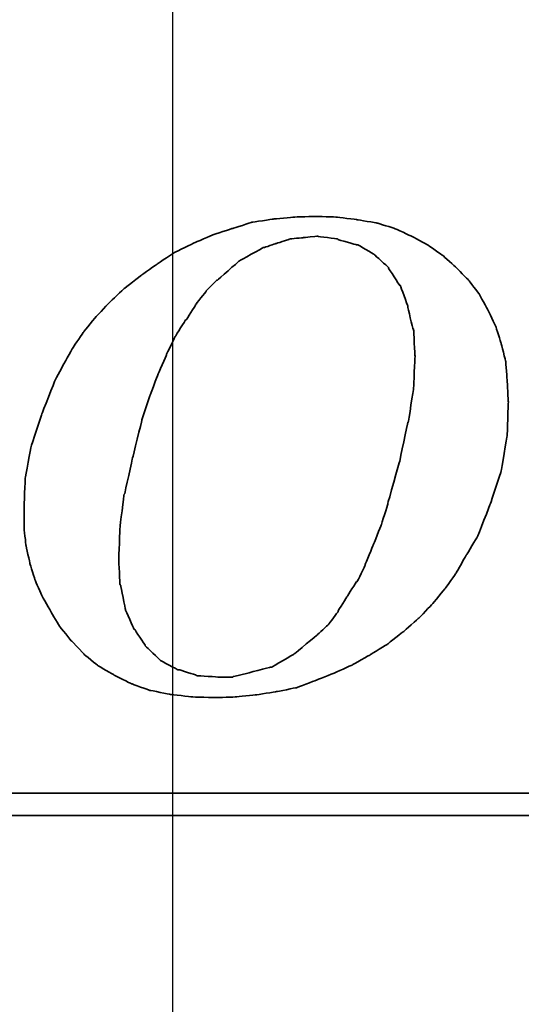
# Model space of a CAD drawing. Header units: millimetres. Extents: x -165 to -26, y 4 to 114.
# Tile 48 of 55: x -39.63 to -38.26, y 73.86 to 76.55. Entities that reach past the tile are written whole.
import ezdxf
from ezdxf.lldxf.tags import DXFTag

# ---------------------------------------------------------------- set-up
doc = ezdxf.new("R2010")
doc.units = ezdxf.units.MM
doc.header["$LTSCALE"] = 0.1
for name, color, linetype in [('DIM', 4, 'CONTINUOUS'), ('HID', 2, 'DASHED'), ('layer 1', 7, 'CONTINUOUS')]:
    doc.layers.add(name, color=color, linetype=linetype)
tags = doc.linetypes.add('DASHED', pattern=[25.72, 12.86, -12.86]).pattern_tags.tags
tags[6:7] = [DXFTag(74, 4), DXFTag(75, 0), DXFTag(340, '0'), DXFTag(46, 0.0), DXFTag(50, 0.0), DXFTag(44, 0.0), DXFTag(45, 0.0)]
tags[4:5] = [DXFTag(74, 4), DXFTag(75, 0), DXFTag(340, '0'), DXFTag(46, 0.0), DXFTag(50, 0.0), DXFTag(44, 0.0), DXFTag(45, 0.0)]

# ---------------------------------------------------------------- blocks, each defined once
blk = doc.blocks.new('TBI MOTION logo(完整正式版)')
at = {"layer": 'layer 1', "color": 22, "lineweight": 35}
for points, knots in [([(35.79625, -6.98375), (35.79625, -6.98375), (36.23125, -7.43875), (36.23125, -7.43875), (36.23125, -7.43875), (36.23125, -7.43875), (36.75625, -7.87125), (36.75625, -7.87125), (36.75625, -7.87125), (36.75625, -7.87125), (37.33125, -8.20375), (37.33125, -8.20375), (37.33125, -8.20375), (37.33125, -8.20375), (37.95625, -8.51875), (37.95625, -8.51875), (37.95625, -8.51875), (37.95625, -8.51875), (38.62625, -8.75875), (38.62625, -8.75875), (38.62625, -8.75875), (38.62625, -8.75875), (39.37125, -8.90375), (39.37125, -8.90375), (39.37125, -8.90375), (39.37125, -8.90375), (40.14125, -8.99875), (40.14125, -8.99875), (40.14125, -8.99875), (40.14125, -8.99875), (41.02625, -9.02375), (41.02625, -9.02375), (41.02625, -9.02375), (41.02625, -9.02375), (41.74625, -8.99875), (41.74625, -8.99875), (41.74625, -8.99875), (41.74625, -8.99875), (42.46625, -8.92375), (42.46625, -8.92375), (42.46625, -8.92375), (42.46625, -8.92375), (43.21125, -8.80625), (43.21125, -8.80625), (43.21125, -8.80625), (43.21125, -8.80625), (43.93125, -8.66375), (43.93125, -8.66375), (43.93125, -8.66375), (43.93125, -8.66375), (44.62625, -8.39875), (44.62625, -8.39875), (44.62625, -8.39875), (44.62625, -8.39875), (45.29625, -8.13375), (45.29625, -8.13375), (45.29625, -8.13375), (45.29625, -8.13375), (45.94625, -7.84375), (45.94625, -7.84375), (45.94625, -7.84375), (45.94625, -7.84375), (46.61625, -7.46375), (46.61625, -7.46375), (46.61625, -7.46375), (46.61625, -7.46375), (47.24125, -7.07875), (47.24125, -7.07875), (47.24125, -7.07875), (47.24125, -7.07875), (47.81625, -6.62375), (47.81625, -6.62375), (47.81625, -6.62375), (47.81625, -6.62375), (48.36875, -6.14375), (48.36875, -6.14375), (48.36875, -6.14375), (48.36875, -6.14375), (48.84625, -5.64125), (48.84625, -5.64125), (48.84625, -5.64125), (48.84625, -5.64125), (49.32625, -5.06375), (49.32625, -5.06375), (49.32625, -5.06375), (49.32625, -5.06375), (49.71125, -4.51374), (49.71125, -4.51374), (49.71125, -4.51374), (49.71125, -4.51374), (50.09625, -3.83874), (50.09625, -3.83874), (50.09625, -3.83874), (50.09625, -3.83874), (50.48125, -3.21374), (50.48125, -3.21374), (50.48125, -3.21374), (50.48125, -3.21374), (50.96125, -1.99125), (50.96125, -1.99125), (50.96125, -1.99125), (50.96125, -1.99125), (51.34375, -0.81875), (51.34375, -0.81875), (51.34375, -0.81875), (51.34375, -0.81875), (51.56125, 0.45624), (51.56125, 0.45624), (51.56125, 0.45624), (51.56125, 0.45624), (51.60625, 1.67624), (51.60625, 1.67624), (51.60625, 1.67624), (51.60625, 1.67624), (51.56125, 2.44625), (51.56125, 2.44625), (51.56125, 2.44625), (51.56125, 2.44625), (51.51125, 3.14125), (51.51125, 3.14125), (51.51125, 3.14125), (51.51125, 3.14125), (51.34375, 3.81125), (51.34375, 3.81125), (51.34375, 3.81125), (51.34375, 3.81125), (51.15125, 4.41125), (51.15125, 4.41125), (51.15125, 4.41125), (51.15125, 4.41125), (50.86125, 5.01125), (50.86125, 5.01125), (50.86125, 5.01125), (50.86125, 5.01125), (50.55125, 5.58875), (50.55125, 5.58875), (50.55125, 5.58875), (50.55125, 5.58875), (50.16625, 6.09125), (50.16625, 6.09125), (50.16625, 6.09125), (50.16625, 6.09125), (49.71125, 6.54875), (49.71125, 6.54875), (49.71125, 6.54875), (49.71125, 6.54875), (49.23125, 6.98125), (49.23125, 6.98125), (49.23125, 6.98125), (49.23125, 6.98125), (48.67875, 7.36625), (48.67875, 7.36625), (48.67875, 7.36625), (48.67875, 7.36625), (48.10375, 7.67625), (48.10375, 7.67625), (48.10375, 7.67625), (48.10375, 7.67625), (47.48125, 7.96375), (47.48125, 7.96375), (47.48125, 7.96375), (47.48125, 7.96375), (46.85625, 8.15625), (46.85625, 8.15625), (46.85625, 8.15625), (46.85625, 8.15625), (46.13625, 8.27624), (46.13625, 8.27624), (46.13625, 8.27624), (46.13625, 8.27624), (45.39125, 8.37125), (45.39125, 8.37125), (45.39125, 8.37125), (45.39125, 8.37125), (44.62625, 8.39624), (44.62625, 8.39624), (44.62625, 8.39624), (44.62625, 8.39624), (43.83625, 8.37125), (43.83625, 8.37125), (43.83625, 8.37125), (43.83625, 8.37125), (43.09125, 8.30125), (43.09125, 8.30125), (43.09125, 8.30125), (43.09125, 8.30125), (42.32125, 8.18125), (42.32125, 8.18125), (42.32125, 8.18125), (42.32125, 8.18125), (41.62875, 7.96375), (41.62875, 7.96375), (41.62875, 7.96375), (41.62875, 7.96375), (40.90625, 7.72625), (40.90625, 7.72625), (40.90625, 7.72625), (40.90625, 7.72625), (40.23624, 7.43625), (40.23624, 7.43625), (40.23624, 7.43625), (40.23624, 7.43625), (39.54124, 7.10125), (39.54124, 7.10125), (39.54124, 7.10125), (39.54124, 7.10125), (38.91625, 6.69125), (38.91625, 6.69125), (38.91625, 6.69125), (38.91625, 6.69125), (38.31625, 6.26125), (38.31625, 6.26125), (38.31625, 6.26125), (38.31625, 6.26125), (37.69125, 5.78125), (37.69125, 5.78125), (37.69125, 5.78125), (37.69125, 5.78125), (37.18625, 5.30125), (37.18625, 5.30125), (37.18625, 5.30125), (37.18625, 5.30125), (36.70625, 4.79624), (36.70625, 4.79624), (36.70625, 4.79624), (36.70625, 4.79624), (36.23125, 4.22125), (36.23125, 4.22125), (36.23125, 4.22125), (36.23125, 4.22125), (35.87124, 3.69375), (35.87124, 3.69375), (35.87124, 3.69375), (35.87124, 3.69375), (35.53125, 3.09125), (35.53125, 3.09125), (35.53125, 3.09125), (35.53125, 3.09125), (35.19875, 2.47125), (35.19875, 2.47125), (35.19875, 2.47125), (35.19875, 2.47125), (34.71625, 1.24625), (34.71625, 1.24625), (34.71625, 1.24625), (34.71625, 1.24625), (34.33125, 0.06874), (34.33125, 0.06874), (34.33125, 0.06874), (34.33125, 0.06874), (34.11625, -1.07875), (34.11625, -1.07875), (34.11625, -1.07875), (34.11625, -1.07875), (34.07125, -2.15875), (34.07125, -2.15875), (34.07125, -2.15875), (34.07125, -2.15875), (34.07125, -2.85375), (34.07125, -2.85375), (34.07125, -2.85375), (34.07125, -2.85375), (34.14125, -3.50375), (34.14125, -3.50375), (34.14125, -3.50375), (34.14125, -3.50375), (34.28625, -4.17375), (34.28625, -4.17375), (34.28625, -4.17375), (34.28625, -4.17375), (34.47625, -4.77624), (34.47625, -4.77624), (34.47625, -4.77624), (34.47625, -4.77624), (34.71625, -5.32625), (34.71625, -5.32625), (34.71625, -5.32625), (34.71625, -5.32625), (35.05375, -5.92875), (35.05375, -5.92875), (35.05375, -5.92875), (35.05375, -5.92875), (35.36375, -6.45375), (35.36375, -6.45375), (35.36375, -6.45375), (35.36375, -6.45375), (35.79625, -6.98375), (35.79625, -6.98375)], [0, 0, 0, 0, 0.01388889, 0.01388889, 0.01388889, 0.0138889, 0.02777778, 0.02777778, 0.02777778, 0.02777779, 0.04166667, 0.04166667, 0.04166667, 0.04166668, 0.05555556, 0.05555556, 0.05555556, 0.05555557, 0.06944444, 0.06944444, 0.06944444, 0.06944445, 0.08333333, 0.08333333, 0.08333333, 0.08333334, 0.09722222, 0.09722222, 0.09722222, 0.09722223, 0.11111111, 0.11111111, 0.11111111, 0.11111112, 0.125, 0.125, 0.125, 0.12500001, 0.13888889, 0.13888889, 0.13888889, 0.1388889, 0.15277778, 0.15277778, 0.15277778, 0.15277779, 0.16666667, 0.16666667, 0.16666667, 0.16666668, 0.18055556, 0.18055556, 0.18055556, 0.18055557, 0.19444444, 0.19444444, 0.19444444, 0.19444445, 0.20833333, 0.20833333, 0.20833333, 0.20833334, 0.22222222, 0.22222222, 0.22222222, 0.22222223, 0.23611111, 0.23611111, 0.23611111, 0.23611112, 0.25, 0.25, 0.25, 0.25000001, 0.26388889, 0.26388889, 0.26388889, 0.2638889, 0.27777778, 0.27777778, 0.27777778, 0.27777779, 0.29166667, 0.29166667, 0.29166667, 0.29166668, 0.30555556, 0.30555556, 0.30555556, 0.30555557, 0.31944444, 0.31944444, 0.31944444, 0.31944445, 0.33333333, 0.33333333, 0.33333333, 0.33333334, 0.34722222, 0.34722222, 0.34722222, 0.34722223, 0.36111111, 0.36111111, 0.36111111, 0.36111112, 0.375, 0.375, 0.375, 0.37500001, 0.38888889, 0.38888889, 0.38888889, 0.3888889, 0.40277778, 0.40277778, 0.40277778, 0.40277779, 0.41666667, 0.41666667, 0.41666667, 0.41666668, 0.43055556, 0.43055556, 0.43055556, 0.43055557, 0.44444444, 0.44444444, 0.44444444, 0.44444445, 0.45833333, 0.45833333, 0.45833333, 0.45833334, 0.47222222, 0.47222222, 0.47222222, 0.47222223, 0.48611111, 0.48611111, 0.48611111, 0.48611112, 0.5, 0.5, 0.5, 0.50000001, 0.51388889, 0.51388889, 0.51388889, 0.5138889, 0.52777778, 0.52777778, 0.52777778, 0.52777779, 0.54166667, 0.54166667, 0.54166667, 0.54166668, 0.55555556, 0.55555556, 0.55555556, 0.55555557, 0.56944444, 0.56944444, 0.56944444, 0.56944445, 0.58333333, 0.58333333, 0.58333333, 0.58333334, 0.59722222, 0.59722222, 0.59722222, 0.59722223, 0.61111111, 0.61111111, 0.61111111, 0.61111112, 0.625, 0.625, 0.625, 0.62500001, 0.63888889, 0.63888889, 0.63888889, 0.6388889, 0.65277778, 0.65277778, 0.65277778, 0.65277779, 0.66666667, 0.66666667, 0.66666667, 0.66666668, 0.68055556, 0.68055556, 0.68055556, 0.68055557, 0.69444444, 0.69444444, 0.69444444, 0.69444445, 0.70833333, 0.70833333, 0.70833333, 0.70833334, 0.72222222, 0.72222222, 0.72222222, 0.72222223, 0.73611111, 0.73611111, 0.73611111, 0.73611112, 0.75, 0.75, 0.75, 0.75000001, 0.76388889, 0.76388889, 0.76388889, 0.7638889, 0.77777778, 0.77777778, 0.77777778, 0.77777779, 0.79166667, 0.79166667, 0.79166667, 0.79166668, 0.80555556, 0.80555556, 0.80555556, 0.80555557, 0.81944444, 0.81944444, 0.81944444, 0.81944445, 0.83333333, 0.83333333, 0.83333333, 0.83333334, 0.84722222, 0.84722222, 0.84722222, 0.84722223, 0.86111111, 0.86111111, 0.86111111, 0.86111112, 0.875, 0.875, 0.875, 0.87500001, 0.88888889, 0.88888889, 0.88888889, 0.8888889, 0.90277778, 0.90277778, 0.90277778, 0.90277779, 0.91666667, 0.91666667, 0.91666667, 0.91666668, 0.93055556, 0.93055556, 0.93055556, 0.93055557, 0.94444444, 0.94444444, 0.94444444, 0.94444445, 0.95833333, 0.95833333, 0.95833333, 0.95833334, 0.97222222, 0.97222222, 0.97222222, 0.97222223, 0.98611111, 0.98611111, 0.98611111, 0.98611112, 1, 1, 1, 1]), ([(38.33875, 1.03124), (38.33875, 1.03124), (38.62625, 1.89625), (38.62625, 1.89625), (38.62625, 1.89625), (38.62625, 1.89625), (38.91625, 2.66375), (38.91625, 2.66375), (38.91625, 2.66375), (38.91625, 2.66375), (39.22625, 3.38125), (39.22625, 3.38125), (39.22625, 3.38125), (39.22625, 3.38125), (39.22625, 3.40624), (39.22625, 3.40624), (39.22625, 3.40624), (39.22625, 3.40624), (39.56124, 4.07624), (39.56124, 4.07624), (39.56124, 4.07624), (39.56124, 4.07624), (39.92125, 4.65125), (39.92125, 4.65125), (39.92125, 4.65125), (39.92125, 4.65125), (39.94625, 4.65125), (39.94625, 4.65125), (39.94625, 4.65125), (39.94625, 4.65125), (40.28125, 5.17875), (40.28125, 5.17875), (40.28125, 5.17875), (40.28125, 5.17875), (40.28125, 5.20375), (40.28125, 5.20375), (40.28125, 5.20375), (40.28125, 5.20375), (40.66875, 5.68625), (40.66875, 5.68625), (40.66875, 5.68625), (40.66875, 5.68625), (40.66875, 5.70625), (40.66875, 5.70625), (40.66875, 5.70625), (40.66875, 5.70625), (41.05124, 6.09125), (41.05124, 6.09125), (41.05124, 6.09125), (41.05124, 6.09125), (41.07625, 6.09125), (41.07625, 6.09125), (41.07625, 6.09125), (41.07625, 6.09125), (41.84125, 6.76625), (41.84125, 6.76625), (41.84125, 6.76625), (41.84125, 6.76625), (41.86625, 6.78625), (41.86625, 6.78625), (41.86625, 6.78625), (41.86625, 6.78625), (42.73125, 7.26624), (42.73125, 7.26624), (42.73125, 7.26624), (42.73125, 7.26624), (42.75625, 7.26624), (42.75625, 7.26624), (42.75625, 7.26624), (42.75625, 7.26624), (43.18625, 7.41125), (43.18625, 7.41125), (43.18625, 7.41125), (43.18625, 7.41125), (43.64125, 7.55625), (43.64125, 7.55625), (43.64125, 7.55625), (43.64125, 7.55625), (43.66625, 7.55625), (43.66625, 7.55625), (43.66625, 7.55625), (43.66625, 7.55625), (43.69125, 7.58124), (43.69125, 7.58124), (43.69125, 7.58124), (43.69125, 7.58124), (44.19125, 7.62625), (44.19125, 7.62625), (44.19125, 7.62625), (44.19125, 7.62625), (44.67125, 7.67625), (44.67125, 7.67625), (44.67125, 7.67625), (44.67125, 7.67625), (44.69625, 7.67625), (44.69625, 7.67625), (44.69625, 7.67625), (44.69625, 7.67625), (45.41875, 7.58124), (45.41875, 7.58124), (45.41875, 7.58124), (45.41875, 7.58124), (45.44125, 7.55625), (45.44125, 7.55625), (45.44125, 7.55625), (45.44125, 7.55625), (46.11125, 7.36625), (46.11125, 7.36625), (46.11125, 7.36625), (46.11125, 7.36625), (46.13625, 7.36625), (46.13625, 7.36625), (46.13625, 7.36625), (46.13625, 7.36625), (46.15875, 7.36625), (46.15875, 7.36625), (46.15875, 7.36625), (46.15875, 7.36625), (46.73625, 7.02624), (46.73625, 7.02624), (46.73625, 7.02624), (46.73625, 7.02624), (46.76125, 7.00624), (46.76125, 7.00624), (46.76125, 7.00624), (46.76125, 7.00624), (47.24125, 6.57124), (47.24125, 6.57124), (47.24125, 6.57124), (47.24125, 6.57124), (47.26625, 6.54875), (47.26625, 6.54875), (47.26625, 6.54875), (47.26625, 6.54875), (47.26625, 6.52375), (47.26625, 6.52375), (47.26625, 6.52375), (47.26625, 6.52375), (47.67375, 5.89875), (47.67375, 5.89875), (47.67375, 5.89875), (47.67375, 5.89875), (47.69625, 5.89875), (47.69625, 5.89875), (47.69625, 5.89875), (47.69625, 5.89875), (47.69625, 5.87625), (47.69625, 5.87625), (47.69625, 5.87625), (47.69625, 5.87625), (47.96125, 5.15625), (47.96125, 5.15625), (47.96125, 5.15625), (47.96125, 5.15625), (47.96125, 5.13125), (47.96125, 5.13125), (47.96125, 5.13125), (47.96125, 5.13125), (48.15125, 4.31875), (48.15125, 4.31875), (48.15125, 4.31875), (48.15125, 4.31875), (48.17625, 4.31875), (48.17625, 4.31875), (48.17625, 4.31875), (48.17625, 4.31875), (48.17625, 4.29125), (48.17625, 4.29125), (48.17625, 4.29125), (48.17625, 4.29125), (48.22625, 3.33125), (48.22625, 3.33125), (48.22625, 3.33125), (48.22625, 3.33125), (48.22625, 3.30875), (48.22625, 3.30875), (48.22625, 3.30875), (48.22625, 3.30875), (48.17625, 2.20624), (48.17625, 2.20624), (48.17625, 2.20624), (48.17625, 2.20624), (48.17625, 2.18124), (48.17625, 2.18124), (48.17625, 2.18124), (48.17625, 2.18124), (47.98375, 0.93624), (47.98375, 0.93624), (47.98375, 0.93624), (47.98375, 0.93624), (47.96125, 0.93624), (47.96125, 0.93624), (47.96125, 0.93624), (47.96125, 0.93624), (47.67375, -0.45874), (47.67375, -0.45874), (47.67375, -0.45874), (47.67375, -0.45874), (47.24125, -1.99125), (47.24125, -1.99125), (47.24125, -1.99125), (47.24125, -1.99125), (47.24125, -2.01874), (47.24125, -2.01874), (47.24125, -2.01874), (47.24125, -2.01874), (47.00125, -2.78375), (47.00125, -2.78375), (47.00125, -2.78375), (47.00125, -2.78375), (46.71125, -3.50375), (46.71125, -3.50375), (46.71125, -3.50375), (46.71125, -3.50375), (46.42625, -4.19875), (46.42625, -4.19875), (46.42625, -4.19875), (46.42625, -4.19875), (46.42625, -4.22375), (46.42625, -4.22375), (46.42625, -4.22375), (46.42625, -4.22375), (46.13625, -4.82374), (46.13625, -4.82374), (46.13625, -4.82374), (46.13625, -4.82374), (46.11125, -4.82374), (46.11125, -4.82374), (46.11125, -4.82374), (46.11125, -4.82374), (45.77625, -5.35125), (45.77625, -5.35125), (45.77625, -5.35125), (45.77625, -5.35125), (45.44125, -5.87875), (45.44125, -5.87875), (45.44125, -5.87875), (45.44125, -5.87875), (45.44125, -5.90375), (45.44125, -5.90375), (45.44125, -5.90375), (45.44125, -5.90375), (45.10625, -6.35875), (45.10625, -6.35875), (45.10625, -6.35875), (45.10625, -6.35875), (45.08125, -6.38375), (45.08125, -6.38375), (45.08125, -6.38375), (45.08125, -6.38375), (44.69625, -6.74375), (44.69625, -6.74375), (44.69625, -6.74375), (44.69625, -6.74375), (43.88375, -7.41625), (43.88375, -7.41625), (43.88375, -7.41625), (43.88375, -7.41625), (43.85625, -7.43875), (43.85625, -7.43875), (43.85625, -7.43875), (43.85625, -7.43875), (43.04125, -7.91875), (43.04125, -7.91875), (43.04125, -7.91875), (43.04125, -7.91875), (43.01625, -7.91875), (43.01625, -7.91875), (43.01625, -7.91875), (43.01625, -7.91875), (42.99625, -7.91875), (42.99625, -7.91875), (42.99625, -7.91875), (42.99625, -7.91875), (42.08125, -8.15875), (42.08125, -8.15875), (42.08125, -8.15875), (42.08125, -8.15875), (41.65125, -8.25625), (41.65125, -8.25625), (41.65125, -8.25625), (41.65125, -8.25625), (41.62875, -8.27875), (41.62875, -8.27875), (41.62875, -8.27875), (41.62875, -8.27875), (41.60125, -8.27875), (41.60125, -8.27875), (41.60125, -8.27875), (41.60125, -8.27875), (41.12125, -8.27875), (41.12125, -8.27875), (41.12125, -8.27875), (41.12125, -8.27875), (40.35624, -8.23125), (40.35624, -8.23125), (40.35624, -8.23125), (40.35624, -8.23125), (40.33125, -8.23125), (40.33125, -8.23125), (40.33125, -8.23125), (40.33125, -8.23125), (40.30625, -8.20375), (40.30625, -8.20375), (40.30625, -8.20375), (40.30625, -8.20375), (39.68375, -8.01375), (39.68375, -8.01375), (39.68375, -8.01375), (39.68375, -8.01375), (39.66124, -8.01375), (39.66124, -8.01375), (39.66124, -8.01375), (39.66124, -8.01375), (39.63625, -8.01375), (39.63625, -8.01375), (39.63625, -8.01375), (39.63625, -8.01375), (39.01125, -7.67875), (39.01125, -7.67875), (39.01125, -7.67875), (39.01125, -7.67875), (38.98875, -7.65375), (38.98875, -7.65375), (38.98875, -7.65375), (38.98875, -7.65375), (38.48625, -7.17375), (38.48625, -7.17375), (38.48625, -7.17375), (38.48625, -7.17375), (38.45875, -7.14875), (38.45875, -7.14875), (38.45875, -7.14875), (38.45875, -7.14875), (38.45875, -7.12875), (38.45875, -7.12875), (38.45875, -7.12875), (38.45875, -7.12875), (38.07625, -6.54875), (38.07625, -6.54875), (38.07625, -6.54875), (38.07625, -6.54875), (38.05125, -6.54875), (38.05125, -6.54875), (38.05125, -6.54875), (38.05125, -6.54875), (38.05125, -6.52875), (38.05125, -6.52875), (38.05125, -6.52875), (38.05125, -6.52875), (37.74125, -5.85375), (37.74125, -5.85375), (37.74125, -5.85375), (37.74125, -5.85375), (37.74125, -5.82875), (37.74125, -5.82875), (37.74125, -5.82875), (37.74125, -5.82875), (37.57375, -4.96875), (37.57375, -4.96875), (37.57375, -4.96875), (37.57375, -4.96875), (37.54625, -4.94375), (37.54625, -4.94375), (37.54625, -4.94375), (37.54625, -4.94375), (37.50125, -4.03375), (37.50125, -4.03375), (37.50125, -4.03375), (37.50125, -4.03375), (37.50125, -4.00875), (37.50125, -4.00875), (37.50125, -4.00875), (37.50125, -4.00875), (37.54625, -2.85375), (37.54625, -2.85375), (37.54625, -2.85375), (37.54625, -2.85375), (37.69125, -1.65875), (37.69125, -1.65875), (37.69125, -1.65875), (37.69125, -1.65875), (37.71624, -1.63375), (37.71624, -1.63375), (37.71624, -1.63375), (37.71624, -1.63375), (38.00375, -0.33875), (38.00375, -0.33875), (38.00375, -0.33875), (38.00375, -0.33875), (38.33875, 1.00624), (38.33875, 1.00624), (38.33875, 1.00624), (38.33875, 1.00624), (38.33875, 1.03124), (38.33875, 1.03124)], [0, 0, 0, 0, 0.01010101, 0.01010101, 0.01010101, 0.01010102, 0.02020202, 0.02020202, 0.02020202, 0.02020203, 0.03030303, 0.03030303, 0.03030303, 0.03030304, 0.04040404, 0.04040404, 0.04040404, 0.04040405, 0.05050505, 0.05050505, 0.05050505, 0.05050506, 0.06060606, 0.06060606, 0.06060606, 0.06060607, 0.07070707, 0.07070707, 0.07070707, 0.07070708, 0.08080808, 0.08080808, 0.08080808, 0.08080809, 0.09090909, 0.09090909, 0.09090909, 0.0909091, 0.1010101, 0.1010101, 0.1010101, 0.10101011, 0.11111111, 0.11111111, 0.11111111, 0.11111112, 0.12121212, 0.12121212, 0.12121212, 0.12121213, 0.13131313, 0.13131313, 0.13131313, 0.13131314, 0.14141414, 0.14141414, 0.14141414, 0.14141415, 0.15151515, 0.15151515, 0.15151515, 0.15151516, 0.16161616, 0.16161616, 0.16161616, 0.16161617, 0.17171717, 0.17171717, 0.17171717, 0.17171718, 0.18181818, 0.18181818, 0.18181818, 0.18181819, 0.19191919, 0.19191919, 0.19191919, 0.1919192, 0.2020202, 0.2020202, 0.2020202, 0.20202021, 0.21212121, 0.21212121, 0.21212121, 0.21212122, 0.22222222, 0.22222222, 0.22222222, 0.22222223, 0.23232323, 0.23232323, 0.23232323, 0.23232324, 0.24242424, 0.24242424, 0.24242424, 0.24242425, 0.25252525, 0.25252525, 0.25252525, 0.25252526, 0.26262626, 0.26262626, 0.26262626, 0.26262627, 0.27272727, 0.27272727, 0.27272727, 0.27272728, 0.28282828, 0.28282828, 0.28282828, 0.28282829, 0.29292929, 0.29292929, 0.29292929, 0.2929293, 0.3030303, 0.3030303, 0.3030303, 0.30303031, 0.31313131, 0.31313131, 0.31313131, 0.31313132, 0.32323232, 0.32323232, 0.32323232, 0.32323233, 0.33333333, 0.33333333, 0.33333333, 0.33333334, 0.34343434, 0.34343434, 0.34343434, 0.34343435, 0.35353535, 0.35353535, 0.35353535, 0.35353536, 0.36363636, 0.36363636, 0.36363636, 0.36363637, 0.37373737, 0.37373737, 0.37373737, 0.37373738, 0.38383838, 0.38383838, 0.38383838, 0.38383839, 0.39393939, 0.39393939, 0.39393939, 0.3939394, 0.4040404, 0.4040404, 0.4040404, 0.40404041, 0.41414141, 0.41414141, 0.41414141, 0.41414142, 0.42424242, 0.42424242, 0.42424242, 0.42424243, 0.43434343, 0.43434343, 0.43434343, 0.43434344, 0.44444444, 0.44444444, 0.44444444, 0.44444445, 0.45454545, 0.45454545, 0.45454545, 0.45454546, 0.46464646, 0.46464646, 0.46464646, 0.46464647, 0.47474747, 0.47474747, 0.47474747, 0.47474748, 0.48484848, 0.48484848, 0.48484848, 0.48484849, 0.49494949, 0.49494949, 0.49494949, 0.4949495, 0.50505051, 0.50505051, 0.50505051, 0.50505052, 0.51515152, 0.51515152, 0.51515152, 0.51515153, 0.52525253, 0.52525253, 0.52525253, 0.52525254, 0.53535354, 0.53535354, 0.53535354, 0.53535355, 0.54545455, 0.54545455, 0.54545455, 0.54545456, 0.55555556, 0.55555556, 0.55555556, 0.55555557, 0.56565657, 0.56565657, 0.56565657, 0.56565658, 0.57575758, 0.57575758, 0.57575758, 0.57575759, 0.58585859, 0.58585859, 0.58585859, 0.5858586, 0.5959596, 0.5959596, 0.5959596, 0.59595961, 0.60606061, 0.60606061, 0.60606061, 0.60606062, 0.61616162, 0.61616162, 0.61616162, 0.61616163, 0.62626263, 0.62626263, 0.62626263, 0.62626264, 0.63636364, 0.63636364, 0.63636364, 0.63636365, 0.64646465, 0.64646465, 0.64646465, 0.64646466, 0.65656566, 0.65656566, 0.65656566, 0.65656567, 0.66666667, 0.66666667, 0.66666667, 0.66666668, 0.67676768, 0.67676768, 0.67676768, 0.67676769, 0.68686869, 0.68686869, 0.68686869, 0.6868687, 0.6969697, 0.6969697, 0.6969697, 0.69696971, 0.70707071, 0.70707071, 0.70707071, 0.70707072, 0.71717172, 0.71717172, 0.71717172, 0.71717173, 0.72727273, 0.72727273, 0.72727273, 0.72727274, 0.73737374, 0.73737374, 0.73737374, 0.73737375, 0.74747475, 0.74747475, 0.74747475, 0.74747476, 0.75757576, 0.75757576, 0.75757576, 0.75757577, 0.76767677, 0.76767677, 0.76767677, 0.76767678, 0.77777778, 0.77777778, 0.77777778, 0.77777779, 0.78787879, 0.78787879, 0.78787879, 0.7878788, 0.7979798, 0.7979798, 0.7979798, 0.79797981, 0.80808081, 0.80808081, 0.80808081, 0.80808082, 0.81818182, 0.81818182, 0.81818182, 0.81818183, 0.82828283, 0.82828283, 0.82828283, 0.82828284, 0.83838384, 0.83838384, 0.83838384, 0.83838385, 0.84848485, 0.84848485, 0.84848485, 0.84848486, 0.85858586, 0.85858586, 0.85858586, 0.85858587, 0.86868687, 0.86868687, 0.86868687, 0.86868688, 0.87878788, 0.87878788, 0.87878788, 0.87878789, 0.88888889, 0.88888889, 0.88888889, 0.8888889, 0.8989899, 0.8989899, 0.8989899, 0.89898991, 0.90909091, 0.90909091, 0.90909091, 0.90909092, 0.91919192, 0.91919192, 0.91919192, 0.91919193, 0.92929293, 0.92929293, 0.92929293, 0.92929294, 0.93939394, 0.93939394, 0.93939394, 0.93939395, 0.94949495, 0.94949495, 0.94949495, 0.94949496, 0.95959596, 0.95959596, 0.95959596, 0.95959597, 0.96969697, 0.96969697, 0.96969697, 0.96969698, 0.97979798, 0.97979798, 0.97979798, 0.97979799, 0.98989899, 0.98989899, 0.98989899, 0.989899, 1, 1, 1, 1]), ([(75.90875, -9.47875), (75.90875, -9.47875), (75.90875, -12.28625), (75.90875, -12.28625), (75.90875, -12.28625), (75.90875, -12.28625), (75.90875, -12.47875), (75.90875, -12.47875), (75.90875, -12.47875), (75.90875, -12.47875), (75.71625, -12.47875), (75.71625, -12.47875), (75.71625, -12.47875), (75.71625, -12.47875), (-88.32875, -12.47875), (-88.32875, -12.47875), (-88.32875, -12.47875), (-88.32875, -12.47875), (-88.32875, -13.29375), (-88.32875, -13.29375), (-88.32875, -13.29375), (-88.32875, -13.29375), (82.89125, -13.29375), (82.89125, -13.29375), (82.89125, -13.29375), (82.89125, -13.29375), (75.90875, -9.47875), (75.90875, -9.47875)], [0, 0, 0, 0, 0.14285714, 0.14285714, 0.14285714, 0.14285715, 0.28571429, 0.28571429, 0.28571429, 0.2857143, 0.42857143, 0.42857143, 0.42857143, 0.42857144, 0.57142857, 0.57142857, 0.57142857, 0.57142858, 0.71428571, 0.71428571, 0.71428571, 0.71428572, 0.85714286, 0.85714286, 0.85714286, 0.85714287, 1, 1, 1, 1])]:
    blk.add_open_spline(points, degree=3, knots=knots, dxfattribs=at)

msp = doc.modelspace()

# ---------------------------------------------------------------- linework, layer by layer
at = {"layer": 'HID', "color": 7, "linetype": 'DASHED'}
msp.add_line((-39.2136, 90.6548), (-39.2136, 54.6548), dxfattribs=at)

# ---------------------------------------------------------------- block references
at = {"layer": 'DIM', "color": 7, "xscale": 0.0753232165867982, "yscale": 0.0753232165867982, "zscale": 0.0753232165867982}
msp.add_blockref('TBI MOTION logo(完整正式版)', (-42.1852, 75.3793), dxfattribs=at)

doc.saveas('drawing.dxf')
